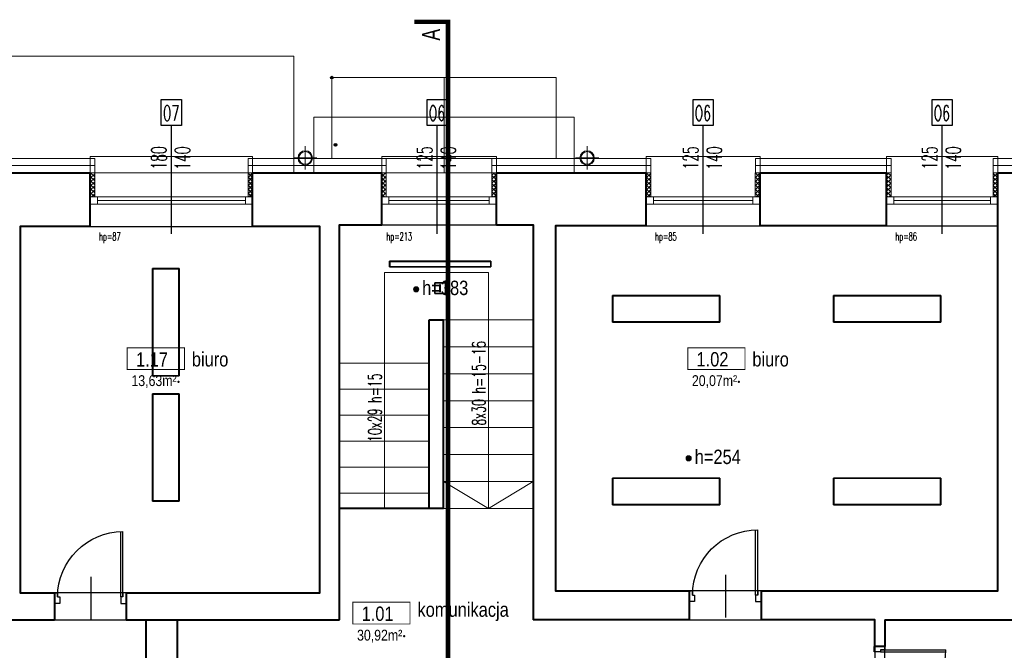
# Model space of a CAD drawing. Header units: millimetres. Extents: x -2616 to 3840, y -7331 to 10340.
# Tile 21 of 22: x 1312 to 2410, y 9468 to 10171. Entities that reach past the tile are written whole.
import ezdxf

# ---------------------------------------------------------------- set-up
doc = ezdxf.new("R2010")
doc.units = ezdxf.units.MM
for name, color, linetype, lineweight in [('#Warnice UG$0$0A_KONSTR', 8, 'Continuous', 40), ('#Warnice UG$0$0A_OCIEPLENIE', 8, 'Continuous', 0), ('#Warnice UG$0$0A_OPISY POM', 8, 'Continuous', 9), ('#Warnice UG$0$0A_POMOCNICZE', 8, 'Continuous', 9), ('#Warnice UG$0$0A_STOLARKA', 8, 'Continuous', 9), ('#Warnice UG$0$A_WIDOK', 8, 'Continuous', 15)]:
    doc.layers.add(name, color=color, linetype=linetype, lineweight=lineweight)
for name, color, linetype in [('#Warnice UG$0$0A_OPISY OKIEN', 8, 'Continuous'), ('#Warnice UG$0$_a_drzwi', 8, 'Continuous'), ('#Warnice UG$0$Opisy', 8, 'Continuous'), ('DLX_BLD2_LUM', 5, 'Continuous'), ('PODKŁAD', 8, 'Continuous')]:
    doc.layers.add(name, color=color, linetype=linetype)
doc.styles.add('#Warnice UG$0$1', font='simplex.shx', dxfattribs={"width": 0.6})
doc.styles.add('#Warnice UG$0$m1_romans', font='romans.shx', dxfattribs={"width": 0.8})

# ---------------------------------------------------------------- blocks, each defined once
blk = doc.blocks.new('#Warnice UG$0$A$C372b6b25')
at = {"layer": '#Warnice UG$0$_a_drzwi'}
for p, q in [((3.3, -4.4), (3.3, 63.9)), ((5.6, -4.4), (5.6, 63.9)), ((37, 16.7), (37, -27.8)), ((0, 0), (3.3, 0)), ((3.3, 0), (3.3, -4.4)), ((3.3, -4.4), (5.6, -4.4)), ((5.6, -4.4), (5.6, -11.1)), ((69.4, -4.4), (69.4, -11.1)), ((71.7, -4.4), (69.4, -4.4)), ((71.7, 0), (71.7, -4.4)), ((75, 0), (71.7, 0)), ((5.6, -11.1), (0, -11.1)), ((69.4, -11.1), (75, -11.1))]:
    blk.add_line(p, q, dxfattribs=at)
for points in [[(0, 0), (0, -11.1)], [(75, 0), (75, -11.1)]]:
    blk.add_lwpolyline(points, dxfattribs=at)
blk.add_arc((3.3, -4.4), 68.3, 0, 90, dxfattribs=at)
blk = doc.blocks.new('#Warnice UG')
at = {"layer": '#Warnice UG$0$0A_OCIEPLENIE', "transparency": 33554687}
h = blk.add_hatch(dxfattribs=at)
h.set_pattern_fill('ANSI37', color=256)
h.paths.add_polyline_path([(13136.6, 16253.9), (13131.6, 16253.9), (13131.6, 16226.9), (13136.6, 16226.9)])
h.paths.add_polyline_path([(12960.6, 16253.9), (12955.6, 16253.9), (12955.6, 16226.9), (12960.6, 16226.9)])
h = blk.add_hatch(dxfattribs=at)
h.set_pattern_fill('ANSI37', color=256)
h.paths.add_polyline_path([(13285.6, 16253.9), (13280.6, 16253.9), (13280.6, 16226.9), (13285.6, 16226.9)])
h.paths.add_polyline_path([(13408.6, 16253.9), (13403.6, 16253.9), (13403.6, 16226.9), (13408.6, 16226.9)])
h = blk.add_hatch(dxfattribs=at)
h.set_pattern_fill('ANSI37', color=256)
h.paths.add_polyline_path([(13580.6, 16253.9), (13575.6, 16253.9), (13575.6, 16226.9), (13580.6, 16226.9)])
h.paths.add_polyline_path([(13702.6, 16253.9), (13697.1, 16253.9), (13697.1, 16226.9), (13702.6, 16226.9)])
h = blk.add_hatch(dxfattribs=at)
h.set_pattern_fill('ANSI37', color=256)
h.paths.add_polyline_path([(13848.6, 16253.9), (13843.6, 16253.9), (13843.6, 16226.9), (13848.6, 16226.9)])
h.paths.add_polyline_path([(13967.6, 16253.9), (13962.6, 16253.9), (13962.6, 16226.9), (13967.6, 16226.9)])
at = {"layer": '#Warnice UG$0$0A_OPISY OKIEN', "transparency": 33554687}
h = blk.add_hatch(color=256, dxfattribs=at)
h.dxf.hatch_style = 1
h.paths.add_polyline_path([(13223.6, 16359.9, -1), (13226.6, 16359.9, -1)])
h = blk.add_hatch(color=256, dxfattribs=at)
h.dxf.hatch_style = 1
h.paths.add_polyline_path([(13227.6, 16284.9, -1), (13230.6, 16284.9, -1)])
at = {"layer": '#Warnice UG$0$0A_OPISY POM', "transparency": 33554687}
h = blk.add_hatch(color=256, dxfattribs=at)
h.dxf.hatch_style = 1
h.paths.add_polyline_path([(13321.9, 16124, 1), (13316.1, 16124, 1)])
h = blk.add_hatch(color=256, dxfattribs=at)
h.dxf.hatch_style = 1
h.paths.add_polyline_path([(13625.8, 15935.7, 1), (13620.1, 15935.7, 1)])
at = {"layer": '#Warnice UG$0$0A_KONSTR'}
for p in [(13333.6, 16089.9), (13349.6, 15879.9)]:
    blk.add_line(p, (13349.6, 16089.9), dxfattribs=at)
for points in [[(12808.6, 16253.9), (12955.6, 16253.9)], [(12955.6, 16193.9), (12955.6, 16253.9)], [(13136.6, 16193.9), (13136.6, 16253.9)], [(13136.6, 16253.9), (13280.6, 16253.9)], [(13280.6, 16195.9), (13280.6, 16253.9)], [(13408.6, 16195.9), (13408.6, 16253.9)], [(13408.6, 16253.9), (13575.6, 16253.9)], [(13575.6, 16194.9), (13575.6, 16253.9)], [(13702.6, 16194.9), (13702.6, 16253.9)], [(13702.6, 16253.9), (13843.6, 16253.9)], [(13843.6, 16194.9), (13843.6, 16253.9)], [(13967.6, 16194.9), (13967.6, 16253.9)], [(13967.6, 16253.9), (14125.6, 16253.9)], [(13233.6, 15755.9), (13233.6, 16195.9), (13280.6, 16195.9)], [(13408.6, 16195.9), (13449.6, 16195.9), (13449.6, 15755.9)], [(13575.6, 16194.9), (13474.6, 16194.9), (13474.6, 15787.9), (13623.6, 15787.9)], [(13843.6, 16194.9), (13702.6, 16194.9)], [(13703.6, 15787.9), (13967.6, 15787.9), (13967.6, 16194.9)], [(12955.6, 16193.9), (12877.6, 16193.9), (12877.6, 15785.9), (12915.6, 15785.9)], [(12995.6, 15785.9), (13211.6, 15785.9), (13211.6, 16193.9), (13136.6, 16193.9)], [(13349.6, 15879.9), (13333.6, 15879.9), (13333.6, 16089.9)], [(13333.6, 15879.9), (13233.6, 15879.9)], [(12915.6, 15785.9), (12915.6, 15755.9)], [(12995.6, 15785.9), (12995.6, 15755.9)], [(13623.6, 15787.9), (13623.6, 15755.9)], [(13703.6, 15787.9), (13703.6, 15755.9)], [(12567.6, 15755.9), (12915.6, 15755.9)], [(12995.6, 15755.9), (13233.6, 15755.9)], [(13623.6, 15755.9), (13449.6, 15755.9)], [(13830.6, 15725.9), (13830.6, 15755.9), (13703.6, 15755.9)], [(13841.6, 15755.9), (13841.6, 15725.9)], [(13841.6, 15755.9), (14143.6, 15755.9)], [(13841.6, 15725.9), (13830.6, 15725.9)]]:
    blk.add_lwpolyline(points, dxfattribs=at)
at = {"layer": '#Warnice UG$0$0A_KONSTR', "ltscale": 50}
for points in [[(13017.6, 15755.9), (13017.6, 15599.9)], [(13052.6, 15755.9), (13052.6, 15599.9)]]:
    blk.add_lwpolyline(points, dxfattribs=at)
at = {"layer": '#Warnice UG$0$0A_KONSTR'}
for p in [(13053.9, 16021.1), (13679, 16021.1), (13305.6, 15737.6)]:
    blk.add_point(p, dxfattribs=at)
at = {"layer": '#Warnice UG$0$0A_OCIEPLENIE'}
for points in [[(13350.1, 16359.9), (13350.1, 16269.9)], [(12808.6, 16253.9), (12803.6, 16253.9), (12803.6, 16269.9), (12955.6, 16269.9), (12960.6, 16269.9), (12960.6, 16253.9), (12955.6, 16253.9)], [(13136.6, 16253.9), (13131.6, 16253.9), (13131.6, 16269.9), (13285.6, 16269.9), (13285.6, 16253.9), (13280.6, 16253.9)], [(13408.6, 16253.9), (13403.6, 16253.9), (13403.6, 16269.9), (13580.6, 16269.9), (13580.6, 16253.9), (13575.6, 16253.9)], [(13702.6, 16253.9), (13697.6, 16253.9), (13697.6, 16269.9), (13848.6, 16269.9), (13848.6, 16253.9), (13843.6, 16253.9)], [(13967.6, 16253.9), (13962.6, 16253.9), (13962.6, 16269.9), (14130.7, 16269.9), (14130.6, 16253.9), (14125.6, 16253.9)], [(12960.6, 16253.9), (12960.6, 16226.9)], [(13131.6, 16253.9), (13131.6, 16226.9)], [(13285.6, 16253.9), (13285.6, 16226.9)], [(13403.6, 16253.9), (13403.6, 16226.9)], [(13580.6, 16253.9), (13580.6, 16226.9)], [(13697.1, 16253.9), (13697.1, 16226.9)], [(13848.6, 16253.9), (13848.6, 16226.9)], [(13962.6, 16253.9), (13962.6, 16226.9)]]:
    blk.add_lwpolyline(points, dxfattribs=at)
at = {"layer": '#Warnice UG$0$0A_OCIEPLENIE', "ltscale": 0.75}
for points in [[(12803.6, 16261.9), (12960.6, 16261.9)], [(13285.6, 16261.9), (13131.6, 16261.9)], [(13403.6, 16261.9), (13580.6, 16261.9)], [(13848.6, 16261.9), (13697.6, 16261.9)], [(14130.6, 16261.9), (13962.6, 16261.9)]]:
    blk.add_lwpolyline(points, dxfattribs=at)
at = {"layer": '#Warnice UG$0$0A_OPISY OKIEN'}
for centre in [(13225.1, 16359.9), (13229.1, 16284.9)]:
    blk.add_circle(centre, 1.5, dxfattribs=at)
at = {"layer": '#Warnice UG$0$0A_OPISY POM', "const_width": 1}
for points in [[(12996.9, 16058.8), (13060.6, 16058.8), (13060.6, 16034.6), (12996.9, 16034.6)], [(13621.9, 16058.8), (13685.7, 16058.8), (13685.7, 16034.6), (13621.9, 16034.6)], [(13248.5, 15775.3), (13312.2, 15775.3), (13312.2, 15751.1), (13248.5, 15751.1)]]:
    blk.add_lwpolyline(points, close=True, dxfattribs=at)
at = {"layer": '#Warnice UG$0$0A_OPISY POM'}
for centre in [(13319, 16124), (13622.9, 15935.7)]:
    blk.add_circle(centre, 2.87, dxfattribs=at)
at = {"layer": '#Warnice UG$0$0A_POMOCNICZE', "ltscale": 3}
for p, q in [((13233.6, 16041.9), (13333.6, 16041.9)), ((13233.6, 16012.9), (13333.6, 16012.9)), ((13233.6, 15983.9), (13333.6, 15983.9)), ((13233.6, 15954.9), (13333.6, 15954.9)), ((13233.6, 15925.9), (13333.6, 15925.9)), ((13233.6, 15896.9), (13333.6, 15896.9))]:
    blk.add_line(p, q, dxfattribs=at)
at = {"layer": '#Warnice UG$0$0A_POMOCNICZE', "ltscale": 0.01, "const_width": 5}
blk.add_lwpolyline([(13354.5, 16384.5), (13354.5, 16422), (13317, 16422)], dxfattribs=at)
at = {"layer": '#Warnice UG$0$0A_POMOCNICZE'}
for points in [[(12669.6, 16253.9), (12669.6, 16383.9), (13182.6, 16383.9), (13182.6, 16253.9)], [(13205.1, 16253.9), (13205.1, 16315.9)], [(13495.1, 16315.9), (13205.1, 16315.9)], [(13350.1, 16253.9), (13350.1, 16315.9)], [(13495.1, 16253.9), (13495.1, 16315.9)], [(12669.6, 16253.9), (13182.6, 16253.9)], [(13205.1, 16253.9), (13495.1, 16253.9)]]:
    blk.add_lwpolyline(points, dxfattribs=at)
at = {"layer": '#Warnice UG$0$0A_POMOCNICZE', "const_width": 5}
blk.add_lwpolyline([(13354.5, 16384.5), (13354.5, 14980.2)], dxfattribs=at)
at = {"layer": '#Warnice UG$0$0A_POMOCNICZE', "ltscale": 3}
for points in [[(13225.1, 16359.9), (13475.1, 16359.9), (13475.1, 16269.9), (13225.1, 16269.9), (13225.1, 16359.9)], [(13283.6, 15879.9), (13283.6, 16142.9), (13399.6, 16142.9), (13399.6, 15879.9), (13349.6, 15909.9), (13399.6, 15879.9), (13449.6, 15909.9)], [(13349.6, 16089.9), (13449.6, 16089.9)], [(13349.6, 16059.9), (13449.6, 16059.9)], [(13333.6, 16044.9), (13333.6, 15879.9)], [(13349.6, 16029.9), (13449.6, 16029.9)], [(13349.6, 15999.9), (13449.6, 15999.9)], [(13349.6, 15969.9), (13449.6, 15969.9)], [(13349.6, 15939.9), (13449.6, 15939.9)], [(13349.6, 15909.9), (13449.6, 15909.9)], [(13349.6, 15879.9), (13449.6, 15879.9)]]:
    blk.add_lwpolyline(points, dxfattribs=at)
at = {"layer": '#Warnice UG$0$0A_STOLARKA'}
for p, q in [((12955.6, 16226.9), (13136.6, 16226.9)), ((12955.6, 16218.9), (13136.6, 16218.9)), ((12963.6, 16222.9), (13128.6, 16222.9)), ((13280.6, 16226.9), (13408.6, 16226.9)), ((13280.6, 16218.9), (13408.6, 16218.9)), ((13288.6, 16222.9), (13400.6, 16222.9)), ((13575.6, 16226.9), (13702.6, 16226.9)), ((13575.6, 16218.9), (13702.6, 16218.9)), ((13583.6, 16222.9), (13694.6, 16222.9)), ((13843.6, 16226.9), (13967.6, 16226.9)), ((13843.6, 16218.9), (13967.6, 16218.9)), ((13851.6, 16222.9), (13959.6, 16222.9))]:
    blk.add_line(p, q, dxfattribs=at)
for points in [[(13136.6, 16271.9), (12955.6, 16271.9), (12955.6, 16193.9), (13136.6, 16193.9)], [(13408.6, 16271.9), (13280.6, 16271.9), (13280.6, 16195.9), (13408.6, 16195.9)], [(13702.6, 16271.9), (13575.6, 16271.9), (13575.6, 16194.9), (13702.6, 16194.9)], [(13967.6, 16271.9), (13843.6, 16271.9), (13843.6, 16194.9), (13967.6, 16194.9)], [(12963.6, 16218.9), (12963.6, 16226.9), (12955.6, 16226.9), (12955.6, 16218.9)], [(13136.6, 16218.9), (13136.6, 16226.9), (13128.6, 16226.9), (13128.6, 16218.9)], [(13288.6, 16218.9), (13288.6, 16226.9), (13280.6, 16226.9), (13280.6, 16218.9)], [(13408.6, 16218.9), (13408.6, 16226.9), (13400.6, 16226.9), (13400.6, 16218.9)], [(13583.6, 16218.9), (13583.6, 16226.9), (13575.6, 16226.9), (13575.6, 16218.9)], [(13702.6, 16218.9), (13702.6, 16226.9), (13694.6, 16226.9), (13694.6, 16218.9)], [(13851.6, 16218.9), (13851.6, 16226.9), (13843.6, 16226.9), (13843.6, 16218.9)], [(13967.6, 16218.9), (13967.6, 16226.9), (13959.6, 16226.9), (13959.6, 16218.9)]]:
    blk.add_lwpolyline(points, close=True, dxfattribs=at)
at = {"layer": '#Warnice UG$0$A_WIDOK', "ltscale": 10}
for points in [[(13195.4, 16257.4), (13195.4, 16283.4)], [(13509.7, 16257.4), (13509.7, 16283.4)], [(13208.4, 16270.4), (13182.4, 16270.4)], [(13522.7, 16270.4), (13496.7, 16270.4)]]:
    blk.add_lwpolyline(points, dxfattribs=at)
at = {"layer": '#Warnice UG$0$A_WIDOK'}
for centre in [(13195.4, 16270.4), (13509.7, 16270.4)]:
    blk.add_circle(centre, 8, dxfattribs=at)
at = {"layer": '#Warnice UG$0$A_WIDOK', "ltscale": 10}
for centre in [(13195.4, 16270.4), (13509.7, 16270.4)]:
    blk.add_circle(centre, 7, dxfattribs=at)
at = {"layer": '#Warnice UG$0$Opisy'}
for p, q in [((13046.1, 16185.8), (13046.1, 16306.6)), ((13342.6, 16185.8), (13342.6, 16306.6)), ((13639.1, 16185.8), (13639.1, 16306.6)), ((13905.6, 16185.8), (13905.6, 16306.6))]:
    blk.add_line(p, q, dxfattribs=at)
for points in [[(13034.8, 16306.6), (13034.8, 16335.5), (13057.4, 16335.5), (13057.4, 16306.6)], [(13331.3, 16306.6), (13331.3, 16335.5), (13353.9, 16335.5), (13353.9, 16306.6)], [(13627.8, 16306.6), (13627.8, 16335.5), (13650.4, 16335.5), (13650.4, 16306.6)], [(13894.3, 16306.6), (13894.3, 16335.5), (13916.9, 16335.5), (13916.9, 16306.6)]]:
    blk.add_lwpolyline(points, close=True, dxfattribs=at)
at = {"layer": 'Defpoints'}
for points in [[(13233.6, 16195.9), (13449.6, 16195.9), (13449.6, 15755.9), (13830.6, 15755.9), (13830.6, 15599.9), (12457.6, 15599.9), (12457.6, 15755.9), (13233.6, 15755.9)], [(13474.6, 16194.9), (13967.6, 16194.9), (13967.6, 15787.9), (13474.6, 15787.9)], [(12877.6, 16193.9), (13211.6, 16193.9), (13211.6, 15785.9), (12877.6, 15785.9)], [(13841.6, 15755.9), (14312.6, 15755.9), (14312.6, 15600.9), (14276.6, 15600.9), (14276.6, 15569.9), (14314.6, 15569.9), (14314.6, 15162.9), (13833.6, 15162.9), (13833.6, 15568.9), (13841.6, 15568.9)]]:
    blk.add_lwpolyline(points, close=True, dxfattribs=at)
at = {"layer": '#Warnice UG$0$_a_drzwi', "yscale": 1.066666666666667, "zscale": 1.066666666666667}
for p, xscale, rotation in [((13703.6, 15787.9), -1.066666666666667, 359.9999996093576), ((13841.6, 15725.9), 1.066666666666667, 269.9999999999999)]:
    blk.add_blockref('#Warnice UG$0$A$C372b6b25', p, dxfattribs=dict(at, xscale=xscale, rotation=rotation))
at = {"layer": '#Warnice UG$0$_a_drzwi', "xscale": -1.066666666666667, "yscale": 1.066666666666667, "zscale": 1.066666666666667}
blk.add_blockref('#Warnice UG$0$A$C372b6b25', (12995.6, 15785.9), dxfattribs=at)
at = {"layer": '#Warnice UG$0$0A_OPISY POM', "attachment_point": 9, "line_spacing_factor": 0.8, "style": '#Warnice UG$0$m1_romans'}
for s, insert, char_height, width in [('\\pxql;{\\fArial Narrow|b0|i0|c238|p34;\\W1;h=383}', (13422.6, 16117.4), 16, 96.864), ('{\\fArial Narrow|b0|i0|c238|p34;\\W1;1.17}', (13042.3, 16037.8), 16, 375.3), ('\\pxql;{\\fArial Narrow|b0|i0|c238|p34;\\W1;biuro}', (13444.2, 16037.8), 16, 375.3), ('{\\fArial Narrow|b0|i0|c238|p34;\\W1;1.02}', (13667.3, 16037.8), 16, 375.3), ('\\pxql;{\\fArial Narrow|b0|i0|c238|p34;\\W1;biuro}', (14069.2, 16037.8), 16, 375.3), ('\\pxql;{\\fArial Narrow|b0|i0|c238|p34;\\W1;13,63m²}', (13098.4, 16014), 12, 96.864), ('\\pxql;{\\fArial Narrow|b0|i0|c238|p34;\\W1;20,07m²}', (13723.4, 16014), 12, 96.864), ('\\pxql;{\\fArial Narrow|b0|i0|c238|p34;\\W1;h=254}', (13726.5, 15929.1), 16, 96.864), ('{\\fArial Narrow|b0|i0|c238|p34;\\W1;1.01}', (13293.9, 15754.3), 16, 375.3), ('\\pxql;{\\fArial Narrow|b0|i0|c238|p34;\\W1;komunikacja}', (13695.8, 15754.3), 16, 375.3), ('\\pxql;{\\fArial Narrow|b0|i0|c238|p34;\\W1;30,92m²}', (13350, 15730.4), 12, 96.864)]:
    blk.add_mtext(s, dxfattribs=dict(at, insert=insert, char_height=char_height, width=width))
at = {"layer": '#Warnice UG$0$0A_POMOCNICZE', "ltscale": 0.01, "insert": (13325.6, 16414.2), "char_height": 20, "width": 48, "attachment_point": 3, "rotation": 90, "line_spacing_factor": 0.8, "style": '#Warnice UG$0$m1_romans'}
blk.add_mtext('{\\W0.7;\\fArial|b0|i0|c238|p34;A}', dxfattribs=at)
at = {"layer": '#Warnice UG$0$Opisy', "char_height": 16.8, "width": 158.627, "attachment_point": 5, "style": '#Warnice UG$0$1'}
for s, insert in [('O7', (13045.7, 16320.3)), ('O6', (13342.2, 16320.3)), ('O6', (13638.7, 16320.3)), ('O6', (13905.2, 16320.3))]:
    blk.add_mtext(s, dxfattribs=dict(at, insert=insert))
at = {"layer": '#Warnice UG$0$Opisy', "width": 158.627, "attachment_point": 5, "rotation": 90, "style": '#Warnice UG$0$1'}
for s, insert, char_height in [('180', (13032.1, 16270.4), 16.8), ('140', (13058.5, 16270.2), 16.8), ('125', (13328.6, 16270.4), 16.8), ('140', (13355, 16270.2), 16.8), ('125', (13625.1, 16270.4), 16.8), ('140', (13651.5, 16270.2), 16.8), ('125', (13891.6, 16270.4), 16.8), ('140', (13918, 16270.2), 16.8), ('8x30 h=15-16', (13389, 16019.1), 15), ('10x29 h=15', (13273, 15992.1), 15)]:
    blk.add_mtext(s, dxfattribs=dict(at, insert=insert, char_height=char_height))
at = {"layer": '#Warnice UG$0$Opisy', "char_height": 9, "width": 158.627, "attachment_point": 5, "line_spacing_factor": 0.7, "style": '#Warnice UG$0$1'}
for s, insert in [('\\pxqr;hp=87', (12910.2, 16181.4)), ('\\pxqr;hp=213', (13235.2, 16181.4)), ('\\pxqr;hp=85', (13530.2, 16181.4)), ('\\pxqr;hp=86', (13798.2, 16181.4))]:
    blk.add_mtext(s, dxfattribs=dict(at, insert=insert))

msp = doc.modelspace()

# ---------------------------------------------------------------- linework, layer by layer
at = {"layer": 'DLX_BLD2_LUM'}
for points in [[(1460.5, 9773.7, 0), (1460.5, 9893.3, 0)], [(1460.5, 9893.3, 0), (1460.5, 9893.3, 0)], [(1460.5, 9893.3, 0), (1460.5, 9773.7, 0)], [(1460.5, 9893.3, 0), (1490.1, 9893.3, 0)], [(1490.1, 9893.3, 0), (1460.5, 9893.3, 0)], [(1460.5, 9893.3, 0), (1460.5, 9893.3, 0)], [(1460.5, 9893.3, 0), (1460.5, 9773.7, 0)], [(1490.1, 9893.3, 0), (1460.5, 9893.3, 0)], [(1460.5, 9773.7, 0), (1460.5, 9893.3, 0)], [(1460.5, 9893.3, 0), (1490.1, 9893.3, 0)], [(1460.7, 9893, 0), (1460.7, 9773.9, 0)], [(1489.8, 9893, 0), (1460.7, 9893, 0)], [(1460.7, 9773.9, 0), (1460.7, 9893, 0)], [(1460.7, 9893, 0), (1489.8, 9893, 0)], [(1489.8, 9773.9, 0), (1489.8, 9893, 0)], [(1489.8, 9893, 0), (1489.8, 9773.9, 0)], [(1490.1, 9893.3, 0), (1490.1, 9773.7, 0)], [(1490.1, 9773.7, 0), (1490.1, 9893.3, 0)], [(1490.1, 9893.3, 0), (1490.1, 9893.3, 0)], [(1490.1, 9893.3, 0), (1490.1, 9893.3, 0)], [(1490.1, 9773.7, 0), (1490.1, 9893.3, 0)], [(1490.1, 9893.3, 0), (1490.1, 9773.7, 0)], [(1837.8, 9901.4, 0), (1724.6, 9901.4, 0)], [(1724.6, 9901.4, 0), (1724.6, 9901.4, 0)], [(1724.6, 9901.4, 0), (1837.8, 9901.4, 0)], [(1724.6, 9901.4, 0), (1724.6, 9895.1, 0)], [(1724.6, 9895.1, 0), (1724.6, 9901.4, 0)], [(1724.6, 9901.4, 0), (1724.6, 9901.4, 0)], [(1724.6, 9895.1, 0), (1724.6, 9901.4, 0)], [(1724.6, 9901.4, 0), (1837.8, 9901.4, 0)], [(1724.6, 9901.4, 0), (1724.6, 9895.1, 0)], [(1837.8, 9901.4, 0), (1724.6, 9901.4, 0)], [(1724.6, 9895.1, 0), (1724.6, 9895.1, 0)], [(1724.6, 9895.1, 0), (1837.8, 9895.1, 0)], [(1837.8, 9895.1, 0), (1724.6, 9895.1, 0)], [(1724.6, 9895.1, 0), (1724.6, 9895.1, 0)], [(1837.8, 9895.1, 0), (1724.6, 9895.1, 0)], [(1724.6, 9895.1, 0), (1837.8, 9895.1, 0)], [(1837.6, 9901.2, 0), (1724.9, 9901.2, 0)], [(1724.9, 9901.2, 0), (1724.9, 9895.4, 0)], [(1724.9, 9901.2, 0), (1837.6, 9901.2, 0)], [(1724.9, 9895.4, 0), (1724.9, 9901.2, 0)], [(1724.9, 9895.4, 0), (1837.6, 9895.4, 0)], [(1837.6, 9895.4, 0), (1724.9, 9895.4, 0)], [(1837.6, 9895.4, 0), (1837.6, 9901.2, 0)], [(1837.6, 9901.2, 0), (1837.6, 9895.4, 0)], [(1837.8, 9901.4, 0), (1837.8, 9901.4, 0)], [(1837.8, 9895.1, 0), (1837.8, 9901.4, 0)], [(1837.8, 9901.4, 0), (1837.8, 9901.4, 0)], [(1837.8, 9901.4, 0), (1837.8, 9895.1, 0)], [(1837.8, 9901.4, 0), (1837.8, 9895.1, 0)], [(1837.8, 9895.1, 0), (1837.8, 9901.4, 0)], [(1837.8, 9895.1, 0), (1837.8, 9895.1, 0)], [(1837.8, 9895.1, 0), (1837.8, 9895.1, 0)], [(1775, 9865.4, 0), (1775, 9877.4, 0)], [(1775, 9877.4, 0), (1775, 9877.4, 0)], [(1775, 9877.4, 0), (1775, 9865.4, 0)], [(1775, 9877.4, 0), (1787, 9877.4, 0)], [(1787, 9877.4, 0), (1775, 9877.4, 0)], [(1775, 9877.4, 0), (1775, 9877.4, 0)], [(1775, 9877.4, 0), (1775, 9865.4, 0)], [(1787, 9877.4, 0), (1775, 9877.4, 0)], [(1775, 9865.4, 0), (1775, 9877.4, 0)], [(1775, 9877.4, 0), (1787, 9877.4, 0)], [(1780.9, 9875.4, 0), (1780.9, 9867.4, 0)], [(1781.1, 9875.4, 0), (1780.9, 9875.4, 0)], [(1780.9, 9867.4, 0), (1780.9, 9875.4, 0)], [(1780.9, 9875.4, 0), (1781.1, 9875.4, 0)], [(1781.1, 9867.4, 0), (1781.1, 9875.4, 0)], [(1781.1, 9875.4, 0), (1781.1, 9867.4, 0)], [(1787, 9877.4, 0), (1787, 9865.4, 0)], [(1787, 9865.4, 0), (1787, 9877.4, 0)], [(1787, 9877.4, 0), (1787, 9877.4, 0)], [(1787, 9877.4, 0), (1787, 9877.4, 0)], [(1787, 9865.4, 0), (1787, 9877.4, 0)], [(1787, 9877.4, 0), (1787, 9865.4, 0)], [(1787, 9865.4, 0), (1775, 9865.4, 0)], [(1775, 9865.4, 0), (1775, 9865.4, 0)], [(1775, 9865.4, 0), (1787, 9865.4, 0)], [(1775, 9865.4, 0), (1775, 9865.4, 0)], [(1775, 9865.4, 0), (1787, 9865.4, 0)], [(1787, 9865.4, 0), (1775, 9865.4, 0)], [(1780.9, 9867.4, 0), (1781.1, 9867.4, 0)], [(1781.1, 9867.4, 0), (1780.9, 9867.4, 0)], [(1787, 9865.4, 0), (1787, 9865.4, 0)], [(1787, 9865.4, 0), (1787, 9865.4, 0)], [(1973.3, 9863.3, 0), (2092.9, 9863.3, 0)], [(2092.9, 9863.3, 0), (1973.3, 9863.3, 0)], [(1973.3, 9863.3, 0), (1973.3, 9863.3, 0)], [(1973.3, 9833.7, 0), (1973.3, 9863.3, 0)], [(1973.3, 9863.3, 0), (1973.3, 9863.3, 0)], [(1973.3, 9863.3, 0), (1973.3, 9833.7, 0)], [(2092.9, 9863.3, 0), (1973.3, 9863.3, 0)], [(1973.3, 9863.3, 0), (1973.3, 9833.7, 0)], [(1973.3, 9863.3, 0), (2092.9, 9863.3, 0)], [(1973.3, 9833.7, 0), (1973.3, 9863.3, 0)], [(2092.7, 9863.1, 0), (1973.6, 9863.1, 0)], [(1973.6, 9863.1, 0), (1973.6, 9834, 0)], [(1973.6, 9834, 0), (1973.6, 9863.1, 0)], [(1973.6, 9863.1, 0), (2092.7, 9863.1, 0)], [(2092.7, 9834, 0), (2092.7, 9863.1, 0)], [(2092.7, 9863.1, 0), (2092.7, 9834, 0)], [(2092.9, 9863.3, 0), (2092.9, 9863.3, 0)], [(2092.9, 9863.3, 0), (2092.9, 9833.7, 0)], [(2092.9, 9833.7, 0), (2092.9, 9863.3, 0)], [(2092.9, 9863.3, 0), (2092.9, 9863.3, 0)], [(2092.9, 9833.7, 0), (2092.9, 9863.3, 0)], [(2092.9, 9863.3, 0), (2092.9, 9833.7, 0)], [(2219.8, 9863.3, 0), (2339.4, 9863.3, 0)], [(2339.4, 9863.3, 0), (2219.8, 9863.3, 0)], [(2219.8, 9863.3, 0), (2219.8, 9863.3, 0)], [(2219.8, 9833.7, 0), (2219.8, 9863.3, 0)], [(2219.8, 9863.3, 0), (2219.8, 9863.3, 0)], [(2219.8, 9863.3, 0), (2219.8, 9833.7, 0)], [(2339.4, 9863.3, 0), (2219.8, 9863.3, 0)], [(2219.8, 9863.3, 0), (2219.8, 9833.7, 0)], [(2219.8, 9863.3, 0), (2339.4, 9863.3, 0)], [(2219.8, 9833.7, 0), (2219.8, 9863.3, 0)], [(2339.2, 9863.1, 0), (2220.1, 9863.1, 0)], [(2220.1, 9863.1, 0), (2220.1, 9834, 0)], [(2220.1, 9834, 0), (2220.1, 9863.1, 0)], [(2220.1, 9863.1, 0), (2339.2, 9863.1, 0)], [(2339.2, 9834, 0), (2339.2, 9863.1, 0)], [(2339.2, 9863.1, 0), (2339.2, 9834, 0)], [(2339.4, 9863.3, 0), (2339.4, 9863.3, 0)], [(2339.4, 9863.3, 0), (2339.4, 9833.7, 0)], [(2339.4, 9833.7, 0), (2339.4, 9863.3, 0)], [(2339.4, 9863.3, 0), (2339.4, 9863.3, 0)], [(2339.4, 9833.7, 0), (2339.4, 9863.3, 0)], [(2339.4, 9863.3, 0), (2339.4, 9833.7, 0)], [(2092.9, 9833.7, 0), (1973.3, 9833.7, 0)], [(1973.3, 9833.7, 0), (1973.3, 9833.7, 0)], [(1973.3, 9833.7, 0), (2092.9, 9833.7, 0)], [(1973.3, 9833.7, 0), (1973.3, 9833.7, 0)], [(1973.3, 9833.7, 0), (2092.9, 9833.7, 0)], [(2092.9, 9833.7, 0), (1973.3, 9833.7, 0)], [(1973.6, 9834, 0), (2092.7, 9834, 0)], [(2092.7, 9834, 0), (1973.6, 9834, 0)], [(2092.9, 9833.7, 0), (2092.9, 9833.7, 0)], [(2092.9, 9833.7, 0), (2092.9, 9833.7, 0)], [(2339.4, 9833.7, 0), (2219.8, 9833.7, 0)], [(2219.8, 9833.7, 0), (2219.8, 9833.7, 0)], [(2219.8, 9833.7, 0), (2339.4, 9833.7, 0)], [(2219.8, 9833.7, 0), (2219.8, 9833.7, 0)], [(2219.8, 9833.7, 0), (2339.4, 9833.7, 0)], [(2339.4, 9833.7, 0), (2219.8, 9833.7, 0)], [(2220.1, 9834, 0), (2339.2, 9834, 0)], [(2339.2, 9834, 0), (2220.1, 9834, 0)], [(2339.4, 9833.7, 0), (2339.4, 9833.7, 0)], [(2339.4, 9833.7, 0), (2339.4, 9833.7, 0)], [(1490.1, 9773.7, 0), (1460.5, 9773.7, 0)], [(1460.5, 9773.7, 0), (1460.5, 9773.7, 0)], [(1460.5, 9773.7, 0), (1490.1, 9773.7, 0)], [(1460.5, 9773.7, 0), (1460.5, 9773.7, 0)], [(1460.5, 9773.7, 0), (1490.1, 9773.7, 0)], [(1490.1, 9773.7, 0), (1460.5, 9773.7, 0)], [(1460.7, 9773.9, 0), (1489.8, 9773.9, 0)], [(1489.8, 9773.9, 0), (1460.7, 9773.9, 0)], [(1490.1, 9773.7, 0), (1490.1, 9773.7, 0)], [(1490.1, 9773.7, 0), (1490.1, 9773.7, 0)], [(1460.5, 9634.1, 0), (1460.5, 9753.7, 0)], [(1460.5, 9753.7, 0), (1460.5, 9753.7, 0)], [(1460.5, 9753.7, 0), (1460.5, 9634.1, 0)], [(1460.5, 9753.7, 0), (1490.1, 9753.7, 0)], [(1490.1, 9753.7, 0), (1460.5, 9753.7, 0)], [(1460.5, 9753.7, 0), (1460.5, 9753.7, 0)], [(1460.5, 9753.7, 0), (1460.5, 9634.1, 0)], [(1490.1, 9753.7, 0), (1460.5, 9753.7, 0)], [(1460.5, 9634.1, 0), (1460.5, 9753.7, 0)], [(1460.5, 9753.7, 0), (1490.1, 9753.7, 0)], [(1460.7, 9753.5, 0), (1460.7, 9634.4, 0)], [(1489.8, 9753.5, 0), (1460.7, 9753.5, 0)], [(1460.7, 9634.4, 0), (1460.7, 9753.5, 0)], [(1460.7, 9753.5, 0), (1489.8, 9753.5, 0)], [(1489.8, 9634.4, 0), (1489.8, 9753.5, 0)], [(1489.8, 9753.5, 0), (1489.8, 9634.4, 0)], [(1490.1, 9753.7, 0), (1490.1, 9634.1, 0)], [(1490.1, 9634.1, 0), (1490.1, 9753.7, 0)], [(1490.1, 9753.7, 0), (1490.1, 9753.7, 0)], [(1490.1, 9753.7, 0), (1490.1, 9753.7, 0)], [(1490.1, 9634.1, 0), (1490.1, 9753.7, 0)], [(1490.1, 9753.7, 0), (1490.1, 9634.1, 0)], [(1973.3, 9659.8, 0), (2092.9, 9659.8, 0)], [(2092.9, 9659.8, 0), (1973.3, 9659.8, 0)], [(1973.3, 9659.8, 0), (1973.3, 9659.8, 0)], [(1973.3, 9630.2, 0), (1973.3, 9659.8, 0)], [(1973.3, 9659.8, 0), (1973.3, 9659.8, 0)], [(1973.3, 9659.8, 0), (1973.3, 9630.2, 0)], [(2092.9, 9659.8, 0), (1973.3, 9659.8, 0)], [(1973.3, 9659.8, 0), (1973.3, 9630.2, 0)], [(1973.3, 9659.8, 0), (2092.9, 9659.8, 0)], [(1973.3, 9630.2, 0), (1973.3, 9659.8, 0)], [(2092.7, 9659.6, 0), (1973.6, 9659.6, 0)], [(1973.6, 9659.6, 0), (1973.6, 9630.5, 0)], [(1973.6, 9630.5, 0), (1973.6, 9659.6, 0)], [(1973.6, 9659.6, 0), (2092.7, 9659.6, 0)], [(2092.7, 9630.5, 0), (2092.7, 9659.6, 0)], [(2092.7, 9659.6, 0), (2092.7, 9630.5, 0)], [(2092.9, 9659.8, 0), (2092.9, 9659.8, 0)], [(2092.9, 9659.8, 0), (2092.9, 9630.2, 0)], [(2092.9, 9630.2, 0), (2092.9, 9659.8, 0)], [(2092.9, 9659.8, 0), (2092.9, 9659.8, 0)], [(2092.9, 9630.2, 0), (2092.9, 9659.8, 0)], [(2092.9, 9659.8, 0), (2092.9, 9630.2, 0)], [(2219.8, 9659.8, 0), (2339.4, 9659.8, 0)], [(2339.4, 9659.8, 0), (2219.8, 9659.8, 0)], [(2219.8, 9659.8, 0), (2219.8, 9659.8, 0)], [(2219.8, 9630.2, 0), (2219.8, 9659.8, 0)], [(2219.8, 9659.8, 0), (2219.8, 9659.8, 0)], [(2219.8, 9659.8, 0), (2219.8, 9630.2, 0)], [(2339.4, 9659.8, 0), (2219.8, 9659.8, 0)], [(2219.8, 9659.8, 0), (2219.8, 9630.2, 0)], [(2219.8, 9659.8, 0), (2339.4, 9659.8, 0)], [(2219.8, 9630.2, 0), (2219.8, 9659.8, 0)], [(2339.2, 9659.6, 0), (2220.1, 9659.6, 0)], [(2220.1, 9659.6, 0), (2220.1, 9630.5, 0)], [(2220.1, 9630.5, 0), (2220.1, 9659.6, 0)], [(2220.1, 9659.6, 0), (2339.2, 9659.6, 0)], [(2339.2, 9630.5, 0), (2339.2, 9659.6, 0)], [(2339.2, 9659.6, 0), (2339.2, 9630.5, 0)], [(2339.4, 9659.8, 0), (2339.4, 9659.8, 0)], [(2339.4, 9659.8, 0), (2339.4, 9630.2, 0)], [(2339.4, 9630.2, 0), (2339.4, 9659.8, 0)], [(2339.4, 9659.8, 0), (2339.4, 9659.8, 0)], [(2339.4, 9630.2, 0), (2339.4, 9659.8, 0)], [(2339.4, 9659.8, 0), (2339.4, 9630.2, 0)], [(1490.1, 9634.1, 0), (1460.5, 9634.1, 0)], [(1460.5, 9634.1, 0), (1460.5, 9634.1, 0)], [(1460.5, 9634.1, 0), (1490.1, 9634.1, 0)], [(1460.5, 9634.1, 0), (1460.5, 9634.1, 0)], [(1460.5, 9634.1, 0), (1490.1, 9634.1, 0)], [(1490.1, 9634.1, 0), (1460.5, 9634.1, 0)], [(1460.7, 9634.4, 0), (1489.8, 9634.4, 0)], [(1489.8, 9634.4, 0), (1460.7, 9634.4, 0)], [(1490.1, 9634.1, 0), (1490.1, 9634.1, 0)], [(1490.1, 9634.1, 0), (1490.1, 9634.1, 0)], [(2092.9, 9630.2, 0), (1973.3, 9630.2, 0)], [(1973.3, 9630.2, 0), (1973.3, 9630.2, 0)], [(1973.3, 9630.2, 0), (2092.9, 9630.2, 0)], [(1973.3, 9630.2, 0), (1973.3, 9630.2, 0)], [(1973.3, 9630.2, 0), (2092.9, 9630.2, 0)], [(2092.9, 9630.2, 0), (1973.3, 9630.2, 0)], [(1973.6, 9630.5, 0), (2092.7, 9630.5, 0)], [(2092.7, 9630.5, 0), (1973.6, 9630.5, 0)], [(2092.9, 9630.2, 0), (2092.9, 9630.2, 0)], [(2092.9, 9630.2, 0), (2092.9, 9630.2, 0)], [(2339.4, 9630.2, 0), (2219.8, 9630.2, 0)], [(2219.8, 9630.2, 0), (2219.8, 9630.2, 0)], [(2219.8, 9630.2, 0), (2339.4, 9630.2, 0)], [(2219.8, 9630.2, 0), (2219.8, 9630.2, 0)], [(2219.8, 9630.2, 0), (2339.4, 9630.2, 0)], [(2339.4, 9630.2, 0), (2219.8, 9630.2, 0)], [(2220.1, 9630.5, 0), (2339.2, 9630.5, 0)], [(2339.2, 9630.5, 0), (2220.1, 9630.5, 0)], [(2339.4, 9630.2, 0), (2339.4, 9630.2, 0)], [(2339.4, 9630.2, 0), (2339.4, 9630.2, 0)]]:
    msp.add_polyline3d(points, dxfattribs=at)

# ---------------------------------------------------------------- block references
at = {"layer": 'PODKŁAD'}
msp.add_blockref('#Warnice UG', (-11564.7, -6253.8), dxfattribs=at)

doc.saveas('drawing.dxf')
